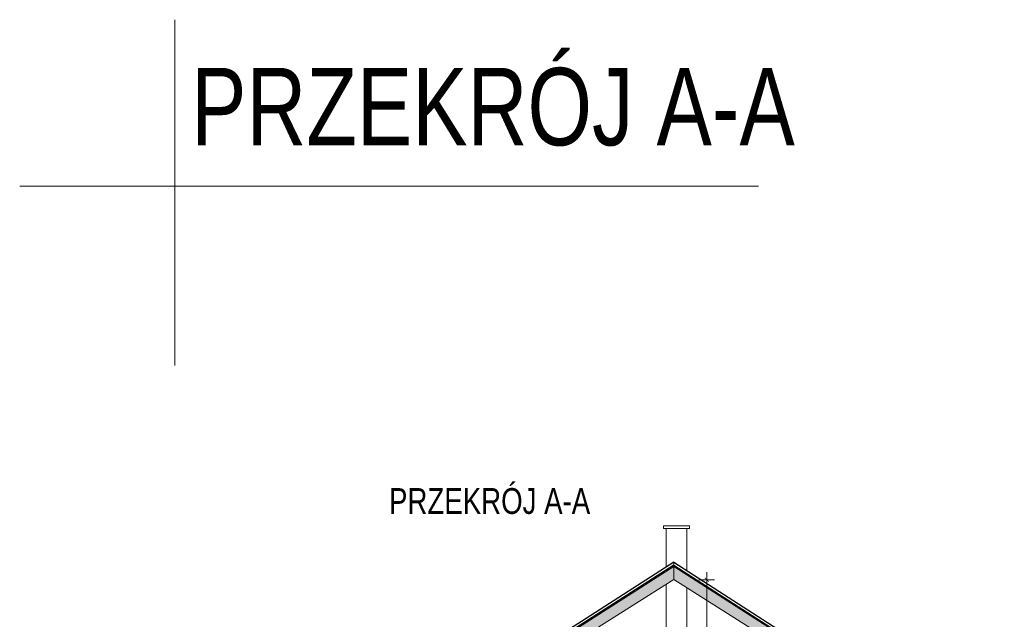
# Model space of a CAD drawing. Header units: millimetres. Extents: x 284606 to 569416, y -192995 to -95103.
# Tile 99 of 178: x 304254 to 306159, y -106584 to -105423. Entities that reach past the tile are written whole.
import ezdxf

# ---------------------------------------------------------------- set-up
doc = ezdxf.new("R2010")
doc.units = ezdxf.units.MM
doc.linetypes.add('HIDDEN', pattern=[9.525, 6.35, -3.175])
doc.layers.get('0').update_dxf_attribs({"lineweight": 0})
for name, color, linetype, lineweight in [('!STR_Konstrukcja 0.15', 140, 'Continuous', 15), ('!STR_Konstrukcja 0.20', 200, 'Continuous', 20), ('!STR_Konstrukcja 0.30', 64, 'Continuous', 30), ('!STR_Przerywana 0.09', 8, 'HIDDEN', 9), ('!STR_Wymiarowanie', 254, 'Continuous', 9)]:
    doc.layers.add(name, color=color, linetype=linetype, lineweight=lineweight)
doc.layers.add('!STR_Kreskowanie ścian', color=7, linetype='Continuous', lineweight=5, true_color=0xa6a6a6)
doc.layers.add('!STR_Obrysy pomieszczeń', color=215, linetype='Continuous', lineweight=9, plot=False)
doc.styles.add('1_50', font='txt', dxfattribs={"width": 0.8})
doc.styles.add('EKO 1-10', font='romans.shx', dxfattribs={"width": 0.8, "height": 15})
doc.dimstyles.new('EKO wymiar 1-10', dxfattribs={"dimtxt": 15, "dimasz": 8, "dimexe": 15, "dimexo": 15, "dimgap": 5, "dimtad": 1, "dimdec": 0, "dimtxsty": 'EKO 1-10', "dimblk": 'ARCHTICK', "dimcen": 10, "dimdle": 15, "dimclrd": 256, "dimclre": 256, "dimclrt": 256, "dimazin": 2, "dimtfac": 1, "dimtdec": 0, "dimtmove": 2, "dimatfit": 3, "dimldrblk": 'ARCHTICK', "dimfxl": 15, "dimfxlon": 1, "dimlwd": -1, "dimlwe": -1, "dimarcsym": 0})

# ---------------------------------------------------------------- blocks, each defined once
blk = doc.blocks.new('_ArchTick')
at = {"color": 0, "linetype": 'ByBlock', "const_width": 0.15}
blk.add_lwpolyline([(-0.5, -0.5), (0.5, 0.5)], dxfattribs=at)
blk = doc.blocks.new('*D863')
at = {"layer": '!STR_Wymiarowanie', "ltscale": 1.5, "transparency": 16777216}
for p, q in [((305583.6, -106492.6), (305583.6, -106897.9)), ((305568.6, -106507.6), (305598.6, -106507.6)), ((305568.6, -106882.9), (305598.6, -106882.9))]:
    blk.add_line(p, q, dxfattribs=at)
at = {"layer": 'Defpoints', "color": 0, "ltscale": 1.5, "transparency": 16777216}
for p in [(305518.3, -106507.6), (305543.3, -106882.9), (305583.6, -106882.9)]:
    blk.add_point(p, dxfattribs=at)
at = {"layer": '!STR_Wymiarowanie', "ltscale": 1.5, "transparency": 16777216, "xscale": 8, "yscale": 8, "zscale": 8}
for p, rotation in [((305583.6, -106507.6), 90), ((305583.6, -106882.9), 270)]:
    blk.add_blockref('_ArchTick', p, dxfattribs=dict(at, rotation=rotation))
at = {"layer": '!STR_Wymiarowanie', "ltscale": 1.5, "transparency": 16777216, "insert": (305571.1, -106695.2), "char_height": 15, "attachment_point": 5, "rotation": 90, "style": 'EKO 1-10'}
blk.add_mtext('375', dxfattribs=at)

msp = doc.modelspace()

# ---------------------------------------------------------------- hatches: boundary and pattern name
at = {"layer": '!STR_Kreskowanie ścian', "ltscale": 1.5}
h = msp.add_hatch(color=256, dxfattribs=at)
h.dxf.hatch_style = 1
h.paths.add_polyline_path([(305335.6, -106623.3), (305335.6, -106619.2), (305342.1, -106619.2), (305519.7, -106506.8), (305519.7, -106481.9), (305167.9, -106706.9), (304882.7, -106706.5), (304882.7, -106724.5), (305175.7, -106724.5)])
h.paths.add_polyline_path([(305519.7, -106481.9), (305519.7, -106506.8), (305697.4, -106619.2), (305703.9, -106619.2), (305703.9, -106623.3), (305798.9, -106683.5), (306159.4, -106683.5), (306159.4, -106665.5), (305806.7, -106665.5)])

# ---------------------------------------------------------------- linework, layer by layer
at = {"layer": '!STR_Konstrukcja 0.15', "ltscale": 0.7}
msp.add_lwpolyline([(305550.1, -106408.3), (305500.1, -106408.3), (305500.1, -106403.3), (305550.1, -106403.3)], close=True, dxfattribs=at)
for points in [[(305505.1, -106483), (305505.1, -106408.3), (305545.1, -106408.3), (305545.1, -106489.9)], [(305505.1, -106632), (305505.1, -106516)], [(305545.1, -106522.8), (305545.1, -106860.9)]]:
    msp.add_lwpolyline(points, dxfattribs=at)
at = {"layer": '!STR_Konstrukcja 0.20', "ltscale": 1.5}
for p, q in [((305519.7, -106506.8), (305519.7, -106473.6)), ((305519.7, -106481.9), (305167.9, -106706.9)), ((305519.7, -106481.9), (305806.7, -106665.5)), ((305519.7, -106506.8), (305290.2, -106652)), ((305519.7, -106506.8), (305798.9, -106683.5))]:
    msp.add_line(p, q, dxfattribs=at)
at = {"layer": '!STR_Konstrukcja 0.30', "ltscale": 1.5}
for p, q in [((305519.7, -106473.6), (305169.8, -106698.2)), ((305519.7, -106473.6), (305805.7, -106657.2)), ((305519.7, -106479.1), (305169, -106703.7)), ((305519.7, -106479.1), (305810.7, -106665.5))]:
    msp.add_line(p, q, dxfattribs=at)
at = {"layer": '!STR_Obrysy pomieszczeń', "ltscale": 0.3}
for points in [[(304554.2, -105423.3), (304554.2, -106092.7)], [(304254.3, -105745.9), (305683.9, -105745.9)]]:
    msp.add_lwpolyline(points, dxfattribs=at)

# ---------------------------------------------------------------- texts
at = {"layer": '!STR_Obrysy pomieszczeń', "ltscale": 0.3, "insert": (304586, -105516.6), "char_height": 150, "attachment_point": 1, "style": '1_50'}
msp.add_mtext_dynamic_manual_height_columns('PRZEKRÓJ A-A', width=2231.725, gutter_width=453.6, heights=[120.4], dxfattribs=at)
at = {"layer": '!STR_Przerywana 0.09', "ltscale": 0.3, "insert": (305358.2, -106330.1), "char_height": 50, "attachment_point": 3, "style": '1_50'}
msp.add_mtext_dynamic_manual_height_columns('PRZEKRÓJ A-A', width=707.576, gutter_width=453.6, heights=[0], dxfattribs=at)

# ---------------------------------------------------------------- dimensions: what is measured, and where the dimension line sits
at = {"layer": '!STR_Wymiarowanie', "ltscale": 1.5}
dim = msp.add_linear_dim(base=(305583.6, -106882.9), p1=(305518.3, -106507.6), p2=(305543.3, -106882.9), angle=90, dimstyle='EKO wymiar 1-10', dxfattribs=at)
dim.commit()
dim.dimension.update_dxf_attribs({"geometry": '*D863', "text_midpoint": (305571.1, -106695.2)})

doc.saveas('drawing.dxf')
